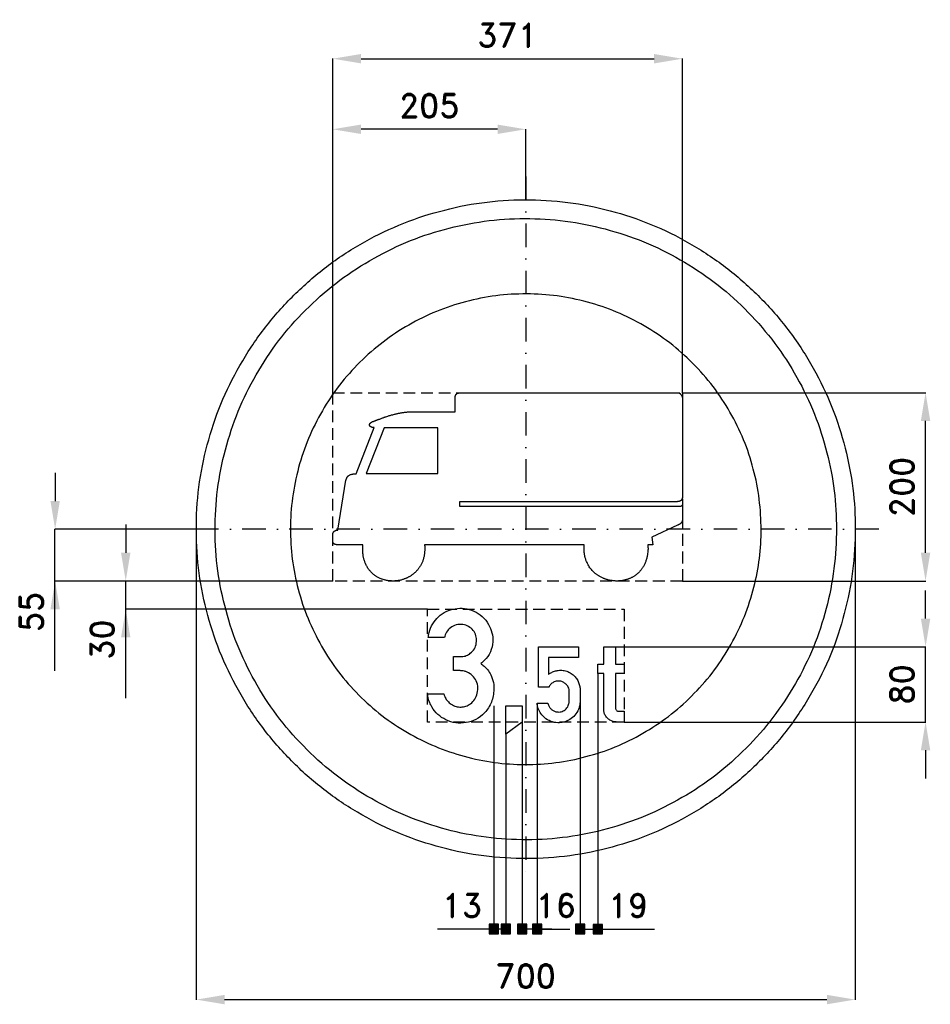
# Model space of a CAD drawing. Header units: millimetres. Extents: x -538 to 430, y -505 to 542.
import ezdxf

# ---------------------------------------------------------------- set-up
doc = ezdxf.new("R2010")
doc.units = ezdxf.units.MM
doc.header["$LTSCALE"] = 5
doc.linetypes.add('ČERCHOVANÁX2', pattern=[2, 1, -0.5, 0, -0.5])
doc.linetypes.add('ČÁRKOVANÁX2', pattern=[1.5, 1, -0.5])
doc.layers.add('Kóty', color=2, linetype='Continuous')
doc.layers.add('Značka', color=7, linetype='Continuous')
doc.styles.get("Standard").update_dxf_attribs({"font": 'romand.shx', "height": 25})
doc.dimstyles.get("Standard").update_dxf_attribs({"dimtxt": 25, "dimasz": 30, "dimexe": 0.18, "dimexo": 0.0625, "dimgap": 12.5, "dimtad": 1, "dimdec": 0, "dimzin": 0, "dimdsep": 46, "dimtxsty": 'Standard', "dimcen": 0.09, "dimadec": 0, "dimazin": 0, "dimtfac": 1, "dimtdec": 0, "dimtofl": 0, "dimtmove": 0, "dimatfit": 3, "dimfxl": 1, "dimtolj": 1, "dimtzin": 0, "dimarcsym": 0})

# ---------------------------------------------------------------- blocks, each defined once
blk = doc.blocks.new('*D1')
at = {"layer": 'Defpoints', "color": 0, "transparency": 16777216}
for p in [(95.2, -124.9), (424.8, -124.9), (104.4, -204.9)]:
    blk.add_point(p, dxfattribs=at)
at = {"layer": 'Kóty', "color": 0, "lineweight": -2, "transparency": 16777216}
for p, q in [((424.8, -94.9), (424.8, -64.9)), ((95.2, -124.9), (425, -124.9)), ((104.5, -204.9), (425, -204.9)), ((424.8, -234.9), (424.8, -264.9))]:
    blk.add_line(p, q, dxfattribs=at)
at = {"layer": 'Kóty', "color": 0, "transparency": 16777216}
for points in [[(419.8, -94.9), (429.8, -94.9), (424.8, -124.9)], [(419.8, -234.9), (429.8, -234.9), (424.8, -204.9)]]:
    blk.add_solid(points, dxfattribs=at)
at = {"layer": 'Kóty', "color": 0, "transparency": 16777216, "insert": (399.8, -164.9), "char_height": 25, "attachment_point": 5, "rotation": 90}
blk.add_mtext('\\A1;80', dxfattribs=at)
blk = doc.blocks.new('*D2')
at = {"layer": 'Defpoints', "color": 0, "transparency": 16777216}
for p in [(-350, 0), (350, -1), (350, -499.8)]:
    blk.add_point(p, dxfattribs=at)
at = {"layer": 'Kóty', "color": 0, "lineweight": -2, "transparency": 16777216}
for p, q in [((-350, -0.1), (-350, -500)), ((350, -1.1), (350, -500)), ((-320, -499.8), (320, -499.8))]:
    blk.add_line(p, q, dxfattribs=at)
at = {"layer": 'Kóty', "color": 0, "transparency": 16777216}
for points in [[(-320, -494.8), (-320, -504.8), (-350, -499.8)], [(320, -494.8), (320, -504.8), (350, -499.8)]]:
    blk.add_solid(points, dxfattribs=at)
at = {"layer": 'Kóty', "color": 0, "transparency": 16777216, "insert": (0, -474.8), "char_height": 25, "attachment_point": 5}
blk.add_mtext('\\A1;700', dxfattribs=at)
blk = doc.blocks.new('*D4')
at = {"layer": 'Defpoints', "color": 0, "transparency": 16777216}
for p in [(-205, 425.1), (0, 350.1), (-205, 145)]:
    blk.add_point(p, dxfattribs=at)
at = {"layer": 'Kóty', "color": 0, "lineweight": -2, "transparency": 16777216}
for p, q in [((-205, 145.1), (-205, 425.3)), ((-30, 425.1), (-175, 425.1)), ((0, 350.2), (0, 425.3))]:
    blk.add_line(p, q, dxfattribs=at)
at = {"layer": 'Kóty', "color": 0, "transparency": 16777216}
for points in [[(-175, 430.1), (-175, 420.1), (-205, 425.1)], [(-30, 430.1), (-30, 420.1), (0, 425.1)]]:
    blk.add_solid(points, dxfattribs=at)
at = {"layer": 'Kóty', "color": 0, "transparency": 16777216, "insert": (-102.5, 450.1), "char_height": 25, "attachment_point": 5}
blk.add_mtext('\\A1;205', dxfattribs=at)
blk = doc.blocks.new('*D5')
at = {"layer": 'Defpoints', "color": 0, "transparency": 16777216}
for p in [(166.4, 500.1), (-205, 145), (166.4, 145)]:
    blk.add_point(p, dxfattribs=at)
at = {"layer": 'Kóty', "color": 0, "lineweight": -2, "transparency": 16777216}
for p, q in [((-205, 145.1), (-205, 500.3)), ((-175, 500.1), (136.4, 500.1)), ((166.4, 145.1), (166.4, 500.3))]:
    blk.add_line(p, q, dxfattribs=at)
at = {"layer": 'Kóty', "color": 0, "transparency": 16777216}
for points in [[(-175, 505.1), (-175, 495.1), (-205, 500.1)], [(136.4, 505.1), (136.4, 495.1), (166.4, 500.1)]]:
    blk.add_solid(points, dxfattribs=at)
at = {"layer": 'Kóty', "color": 0, "transparency": 16777216, "insert": (-19.3, 525.1), "char_height": 25, "attachment_point": 5}
blk.add_mtext('\\A1;371', dxfattribs=at)
blk = doc.blocks.new('*D6')
at = {"layer": 'Defpoints', "color": 0, "transparency": 16777216}
for p in [(166.4, 145.1), (424.8, 145.1), (166.4, -55)]:
    blk.add_point(p, dxfattribs=at)
at = {"layer": 'Kóty', "color": 0, "lineweight": -2, "transparency": 16777216}
for p, q in [((166.5, 145.1), (425, 145.1)), ((424.8, -25), (424.8, 115.1)), ((166.5, -55), (425, -55))]:
    blk.add_line(p, q, dxfattribs=at)
at = {"layer": 'Kóty', "color": 0, "transparency": 16777216}
for points in [[(419.8, 115.1), (429.8, 115.1), (424.8, 145.1)], [(419.8, -25), (429.8, -25), (424.8, -55)]]:
    blk.add_solid(points, dxfattribs=at)
at = {"layer": 'Kóty', "color": 0, "transparency": 16777216, "insert": (399.8, 45), "char_height": 25, "attachment_point": 5, "rotation": 90}
blk.add_mtext('\\A1;200', dxfattribs=at)

msp = doc.modelspace()

# ---------------------------------------------------------------- hatches: boundary and pattern name
at = {"layer": 'Kóty'}
h = msp.add_hatch(color=256, dxfattribs=at)
h.dxf.hatch_style = 1
h.paths.add_polyline_path([(-38.8, -429.8), (-28.8, -429.8), (-28.8, -419.8), (-38.8, -419.8)])
h = msp.add_hatch(color=256, dxfattribs=at)
h.dxf.hatch_style = 1
h.paths.add_polyline_path([(-26.1, -429.8), (-16.1, -429.8), (-16.1, -419.8), (-26.1, -419.8)])
h = msp.add_hatch(color=256, dxfattribs=at)
h.dxf.hatch_style = 1
h.paths.add_polyline_path([(-8.9, -429.8), (1.1, -429.8), (1.1, -419.8), (-8.9, -419.8)])
h = msp.add_hatch(color=256, dxfattribs=at)
h.dxf.hatch_style = 1
h.paths.add_polyline_path([(7.1, -429.8), (17.1, -429.8), (17.1, -419.8), (7.1, -419.8)])
h = msp.add_hatch(color=256, dxfattribs=at)
h.dxf.hatch_style = 1
h.paths.add_polyline_path([(52.7, -429.8), (62.7, -429.8), (62.7, -419.8), (52.7, -419.8)])
h = msp.add_hatch(color=256, dxfattribs=at)
h.dxf.hatch_style = 1
h.paths.add_polyline_path([(71.7, -430), (81.7, -430), (81.7, -420), (71.7, -420)])

# ---------------------------------------------------------------- linework, layer by layer
for p, q in [((-500, 60), (-500, 30)), ((-350, 0), (-500.2, 0)), ((-425, 5), (-425, -25)), ((-205, -55), (-500.2, -55)), ((-500.2, -150.5), (-500.2, -55)), ((-104.5, -85), (-425.2, -85)), ((-425, -179.3), (-425, -85)), ((76.7, -153.4), (76.7, -425)), ((57.7, -170.3), (57.7, -425)), ((-33.8, -187.6), (-33.8, -425)), ((12.1, -185), (12.1, -425)), ((-3.9, -204.9), (-3.9, -425)), ((-21.1, -217.9), (-21.1, -425)), ((-21.1, -424.8), (-93.8, -424.8)), ((27.7, -424.8), (-2.3, -424.8)), ((8.9, -424.8), (46.8, -424.8))]:
    msp.add_line(p, q, dxfattribs=at)
for points in [[(-500.2, -55), (-500.2, 0)], [(-425, -85), (-425, -55)], [(424.8, -204.9), (424.8, -124.9)], [(-38.8, -419.8), (-28.8, -429.8)], [(-28.8, -419.8), (-38.8, -429.8)], [(-26.1, -419.8), (-16.1, -429.8)], [(-16.1, -419.8), (-26.1, -429.8)], [(-8.9, -419.8), (1.1, -429.8)], [(1.1, -419.8), (-8.9, -429.8)], [(7.1, -419.8), (17.1, -429.8)], [(17.1, -419.8), (7.1, -429.8)], [(52.7, -419.8), (62.7, -429.8)], [(62.7, -419.8), (52.7, -429.8)], [(62.7, -424.8), (136.7, -424.8)], [(71.7, -420), (81.7, -430)], [(81.7, -420), (71.7, -430)]]:
    msp.add_lwpolyline(points, dxfattribs=at)
for points in [[(-38.8, -429.8), (-28.8, -429.8), (-28.8, -419.8), (-38.8, -419.8)], [(-26.1, -429.8), (-16.1, -429.8), (-16.1, -419.8), (-26.1, -419.8)], [(-8.9, -429.8), (1.1, -429.8), (1.1, -419.8), (-8.9, -419.8)], [(7.1, -429.8), (17.1, -429.8), (17.1, -419.8), (7.1, -419.8)], [(52.7, -429.8), (62.7, -429.8), (62.7, -419.8), (52.7, -419.8)], [(71.7, -430), (81.7, -430), (81.7, -420), (71.7, -420)]]:
    msp.add_lwpolyline(points, close=True, dxfattribs=at)
for points in [[(-505, 30), (-495, 30), (-500, 0)], [(-430, -25), (-420, -25), (-425, -55)], [(-505, -85), (-495, -85), (-500, -55)], [(-430, -115), (-420, -115), (-425, -85)]]:
    msp.add_solid(points, dxfattribs=at)
at = {"layer": 'Značka', "color": 6, "linetype": 'ČERCHOVANÁX2', "lineweight": 25, "ltscale": 5}
for p, q in [((0, 375), (0, -375)), ((375, 0), (-375, 0))]:
    msp.add_line(p, q, dxfattribs=at)
at = {"layer": 'Značka', "color": 5}
for points in [[(350, 0.1), (350, -2.2), (350, -4.5, -0.032168), (346.5, -50.1, -0.035723), (336.9, -94.9, -0.036667), (321.9, -138.1, -0.034754), (300.8, -178.8, -0.034039), (275, -216.7, -0.034453), (244.3, -250.6, -0.03456), (209.6, -280.4, -0.034426), (171.1, -305.3, -0.034389), (129.8, -325.1, -0.034418), (86.2, -339.1, -0.034424), (41.2, -347.6, -0.034417), (-4.5, -349.9, -0.034416), (-50.2, -346.4, -0.034417), (-95, -336.7, -0.034417), (-138.2, -321.6, -0.034417), (-178.9, -300.7, -0.034417), (-216.7, -274.9, -0.034417), (-250.7, -244.1, -0.034417), (-280.5, -209.4, -0.034417), (-305.3, -170.9, -0.034417), (-325.2, -129.6, -0.034417), (-339.2, -86, -0.034417), (-347.7, -41, -0.034417), (-349.9, 4.7, -0.034417), (-346.5, 50.4, -0.034417), (-336.8, 95.1, -0.034417), (-321.7, 138.3, -0.034417), (-300.7, 179.1, -0.034417), (-274.9, 216.9, -0.034416), (-244.2, 250.8, -0.034418), (-209.5, 280.7, -0.034417), (-171, 305.5, -0.034415), (-129.7, 325.3, -0.034415), (-86.1, 339.3, -0.034415), (-41.1, 347.8, -0.034416), (4.6, 350.1, -0.034417), (50.3, 346.6, -0.034417), (95.1, 337, -0.034417), (138.3, 321.8, -0.034417), (179, 300.9, -0.034417), (216.8, 275.1, -0.034407), (250.8, 244.3, -0.034414), (280.6, 209.6, -0.034488), (305.4, 171.1, -0.034419), (325.3, 129.9, -0.034077), (339.3, 86.3, -0.03279), (347.6, 43.5, -0.034265), (350, 0.1)], [(62.2, -16.5), (-107.4, -16.5), (-107.4, -16.5), (-107.4, -16.6), (-107.4, -17.1), (-107.3, -17.5), (-107.3, -18), (-107.3, -18.4), (-107.3, -18.8), (-107.3, -19.3), (-107.3, -19.6), (-107.3, -20), (-107.3, -20.3), (-107.3, -20.7), (-107.3, -20.8), (-107.3, -20.9), (-107.3, -21.1), (-107.3, -21.3), (-107.3, -21.8), (-107.3, -22.3, -0.007771), (-107.4, -23.6, -0.008218), (-107.5, -24.8, -0.011503), (-107.7, -26.4, -0.012022), (-107.9, -28.1, -0.012342), (-108.3, -29.7, -0.012486), (-108.7, -31.3, -0.01089), (-109.1, -32.6, -0.012604), (-109.5, -33.8, -0.014116), (-110.2, -35.3, -0.008698), (-110.9, -36.8, -0.00872), (-111.6, -38.2, -0.014559), (-112.4, -39.6, -0.013661), (-113.1, -40.7, -0.011879), (-113.9, -41.8, -0.011161), (-114.7, -42.9, -0.011447), (-115.6, -43.9, -0.009496), (-116.3, -44.7, -0.009957), (-117.1, -45.4, -0.011227), (-118.1, -46.3, -0.008222), (-119.1, -47.2, -0.009537), (-120.3, -48.1, -0.013092), (-121.5, -49, -0.011789), (-122.6, -49.7, -0.01059), (-123.7, -50.4, -0.01006), (-124.8, -51, -0.010211), (-125.9, -51.6, -0.008347), (-126.9, -52, -0.008721), (-127.8, -52.4, -0.009852), (-129, -52.8, -0.007399), (-130.2, -53.3, -0.008858), (-131.7, -53.7, -0.011913), (-133.1, -54.1, -0.010749), (-134.4, -54.4, -0.00982), (-135.6, -54.6, -0.00944), (-136.9, -54.7, -0.009623), (-138.1, -54.9), (-139.1, -54.9), (-140.1, -55, -0.009589), (-141.4, -55), (-142.7, -54.9, -0.008648), (-144.2, -54.9, -0.012028), (-145.6, -54.7, -0.011045), (-146.9, -54.5, -0.010256), (-148.1, -54.3, -0.00998), (-149.3, -54, -0.01029), (-150.5, -53.7), (-151.5, -53.4), (-152.5, -53.1, -0.010667), (-153.6, -52.7), (-154.8, -52.2, -0.009965), (-156.2, -51.5, -0.013714), (-157.5, -50.8, -0.012477), (-158.6, -50.2, -0.011528), (-159.7, -49.5, -0.011217), (-160.7, -48.7, -0.011562), (-161.7, -48), (-162.5, -47.3), (-163.2, -46.6, -0.012014), (-164.1, -45.7, -0.00893), (-165, -44.8, -0.009694), (-165.9, -43.8, -0.013075), (-166.7, -42.7, -0.011655), (-167.4, -41.8, -0.010351), (-168, -40.8, -0.009707), (-168.6, -39.8, -0.009729), (-169.1, -38.9), (-169.5, -38), (-169.9, -37.2, -0.009102), (-170.4, -36.2), (-170.8, -35.1, -0.010262), (-171.4, -33.4, -0.013272), (-171.9, -31.7, -0.011871), (-172.3, -30.3, -0.011017), (-172.6, -28.9, -0.010451), (-172.8, -27.4, -0.010196), (-173, -25.9, -0.009), (-173.1, -24.8, -0.010955), (-173.2, -23.6, -0.010636), (-173.2, -22.1, -0.002166), (-173.2, -20.6), (-173.2, -20.1), (-173.2, -19.6), (-173.1, -19.2), (-173.1, -18.8), (-173.1, -18.4), (-173.1, -18), (-173.1, -17.7), (-173, -17.4), (-173, -17), (-173, -16.6), (-173, -16.5), (-173, -16.5), (-199, -16.5), (-199, -16.5), (-199, -16.5), (-199.1, -16.5), (-199.1, -16.5), (-199.1, -16.5), (-199.2, -16.5), (-199.2, -16.5), (-199.3, -16.5), (-199.3, -16.5), (-199.3, -16.5), (-199.4, -16.5), (-199.4, -16.5), (-199.7, -16.5), (-200, -16.5), (-200.2, -16.5), (-200.4, -16.5), (-200.7, -16.4), (-200.9, -16.4), (-201.1, -16.4), (-201.3, -16.4), (-201.5, -16.3), (-201.7, -16.3), (-201.9, -16.3), (-202, -16.2), (-202.2, -16.2), (-202.3, -16.2), (-202.4, -16.1), (-202.6, -16.1), (-202.7, -16), (-202.8, -16), (-202.9, -16), (-203, -15.9), (-203.1, -15.8), (-203.2, -15.8), (-203.3, -15.8), (-203.4, -15.7), (-203.4, -15.7), (-203.5, -15.6), (-203.6, -15.6), (-203.6, -15.5), (-203.7, -15.5), (-203.8, -15.4), (-203.9, -15.4), (-203.9, -15.3), (-204, -15.2), (-204, -15.2), (-204.1, -15.1), (-204.2, -15.1), (-204.2, -15), (-204.2, -15), (-204.3, -14.9), (-204.3, -14.8), (-204.4, -14.7), (-204.5, -14.7), (-204.5, -14.6), (-204.5, -14.5), (-204.6, -14.4), (-204.6, -14.4), (-204.6, -14.3), (-204.7, -14.2), (-204.7, -14.2), (-204.7, -14.1), (-204.8, -14), (-204.8, -13.9), (-204.8, -13.8), (-204.8, -13.8), (-204.8, -13.7), (-204.9, -13.6), (-204.9, -13.6), (-204.9, -13.5), (-204.9, -13.4), (-204.9, -13.3), (-204.9, -13.2), (-204.9, -13.1), (-205, -13), (-205, -12.9), (-205, -12.8), (-205, -12.8), (-205, -12.7), (-205, -12.6), (-205, -12.5), (-205, -12.4), (-205, -12.4), (-205, -12.4), (-205, -12.3), (-205, -12.3), (-205, -12.3), (-205, -12.2), (-205, -12.2), (-205, -12.2), (-205, -12.2), (-205, -12.1), (-205, -12.1), (-205, -12), (-205, -11.8), (-205, -11.6), (-205, -11.2), (-205, -10.7), (-205, -10.2), (-205, -9.6), (-205, -9), (-205, -8.4), (-205, -7.9), (-205, -7.5), (-205, -6.9), (-205, -6.3), (-205, -6), (-205, -5.8), (-205, -5.6, -0.005732), (-205, -5.4, -0.006039), (-204.9, -5.2, -0.006529), (-204.9, -5, -0.005995), (-204.9, -4.8), (-204.9, -4.6), (-204.8, -4.4), (-204.8, -4.2), (-204.8, -4.1), (-204.7, -4), (-204.7, -3.8), (-204.6, -3.7), (-204.6, -3.6), (-204.6, -3.5), (-204.5, -3.4), (-204.5, -3.3), (-204.4, -3.2), (-204.4, -3.1), (-204.3, -3), (-204.2, -2.9), (-204.2, -2.8), (-204.1, -2.7), (-204.1, -2.6), (-204, -2.5), (-203.9, -2.5), (-203.9, -2.4), (-203.8, -2.3), (-203.7, -2.2), (-203.7, -2.1), (-203.6, -2.1), (-203.5, -2), (-203.4, -1.9), (-203.3, -1.9), (-203.2, -1.8), (-203.1, -1.8), (-203.1, -1.7), (-203, -1.7), (-202.9, -1.6), (-202.8, -1.5), (-202.6, -1.5), (-202.5, -1.4), (-202.4, -1.4), (-202.3, -1.4), (-202.2, -1.3), (-202.1, -1.3), (-202, -1.3), (-201.9, -1.2), (-201.8, -1.2), (-201.7, -1.2), (-201.6, -1.2), (-201.6, -1.1), (-201.5, -1.1), (-201.4, -1.1), (-201.3, -1.1), (-201.3, -1.1), (-201.2, -1.1), (-201.2, -1.1), (-201.1, -1.1), (-200.9, -1), (-200.8, -1), (-200.7, -1), (-200.6, -1), (-200.5, -1), (-200.4, -1), (-200.3, -1), (-200.2, -1), (-200.1, -1), (-200, -1), (-199.9, -1), (-199.9, -1), (-199.8, -1), (-199.8, -1), (-199.8, -1), (-199.7, -1), (-199.7, -1), (-199.7, -1), (-199.6, -1), (-199.6, -1), (-199.6, -1), (-199.6, -1), (-191, 52.2), (-191, 52.2), (-191, 52.2), (-191, 52.2), (-191, 52.2), (-191, 52.3), (-191, 52.3), (-190.9, 52.4), (-190.9, 52.5), (-190.9, 52.6), (-190.9, 52.7), (-190.9, 52.8), (-190.9, 52.8), (-190.8, 52.9), (-190.8, 53), (-190.8, 53), (-190.8, 53.1), (-190.8, 53.1), (-190.8, 53.1), (-190.7, 53.2), (-190.7, 53.3), (-190.6, 53.5), (-190.5, 53.8), (-190.4, 54.1), (-190.2, 54.5), (-190, 54.9), (-189.8, 55.2), (-189.6, 55.6), (-189.4, 55.9), (-189.2, 56.1), (-188.9, 56.4), (-188.6, 56.7), (-188.6, 56.7), (-188.5, 56.8), (-188.5, 56.8), (-188.5, 56.8), (-188.5, 56.8), (-188.5, 56.8), (-188.5, 56.8), (-188.5, 56.8), (-188.5, 56.8), (-188.5, 56.8), (-188.5, 56.8), (-188.4, 56.9), (-188.4, 56.9), (-188.4, 56.9), (-188.3, 56.9), (-188.3, 57), (-188.1, 57.1), (-187.9, 57.3), (-187.4, 57.5), (-186.9, 57.8), (-186.1, 58.1), (-185.4, 58.3), (-184.6, 58.5), (-183.8, 58.7), (-183.2, 58.8), (-182.6, 58.8), (-181.9, 58.9), (-181.3, 58.9), (-181.2, 59), (-181.1, 59), (-181.1, 59), (-181, 59), (-181, 59), (-181, 59), (-180.9, 59), (-180.9, 59), (-180.8, 59), (-180.7, 59), (-180.7, 59), (-180.6, 59), (-180.5, 59), (-180.5, 59), (-180.4, 59), (-180.3, 59), (-180.3, 59), (-180.3, 59), (-161.1, 108.1), (-161.1, 108.1), (-161.1, 108.1), (-161.2, 108.1), (-161.2, 108.1), (-161.3, 108.1), (-161.3, 108.1), (-161.4, 108.1), (-161.4, 108), (-161.4, 108), (-161.5, 108), (-161.5, 108), (-161.5, 108), (-161.8, 108), (-162.1, 108.1), (-162.3, 108.1), (-162.5, 108.1), (-162.7, 108.1), (-162.9, 108.2), (-163.1, 108.2), (-163.3, 108.3), (-163.5, 108.3), (-163.7, 108.4), (-163.9, 108.5), (-164, 108.5), (-164.2, 108.6), (-164.3, 108.7), (-164.4, 108.7), (-164.6, 108.8), (-164.7, 108.9), (-164.8, 108.9), (-164.9, 109), (-165, 109.1), (-165.1, 109.2), (-165.2, 109.3), (-165.3, 109.4), (-165.4, 109.4), (-165.4, 109.5), (-165.5, 109.6), (-165.5, 109.6), (-165.6, 109.7), (-165.6, 109.8), (-165.7, 109.9), (-165.8, 110), (-165.8, 110.1), (-165.8, 110.1), (-165.9, 110.2), (-165.9, 110.3), (-165.9, 110.4), (-165.9, 110.5), (-166, 110.5), (-166, 110.6), (-166, 110.7), (-166, 110.8), (-166, 111), (-166, 111.1, -0.01291), (-166, 111.1), (-166, 111.2), (-166, 111.3), (-166, 111.4), (-165.9, 111.5), (-165.9, 111.6), (-165.9, 111.7), (-165.8, 111.8), (-165.8, 111.9), (-165.7, 112), (-165.7, 112.1), (-165.6, 112.2), (-165.5, 112.3), (-165.5, 112.4), (-165.4, 112.5), (-165.3, 112.6), (-165.3, 112.6), (-165.1, 112.8), (-165, 112.9), (-164.9, 113), (-164.8, 113.1), (-164.7, 113.2), (-164.5, 113.3), (-164.5, 113.4), (-164.4, 113.4), (-164.2, 113.5), (-164.1, 113.6), (-163.8, 113.8), (-163.5, 114), (-163.3, 114.1), (-163.1, 114.2), (-162.8, 114.4), (-162.6, 114.5), (-162.4, 114.6), (-162.1, 114.6), (-161.9, 114.7), (-161.6, 114.8), (-161.5, 114.9), (-161.5, 114.9), (-161.4, 114.9), (-161.3, 115), (-161.2, 115), (-161.2, 115), (-161.1, 115), (-161, 115), (-161, 115.1), (-160.9, 115.1), (-160.8, 115.1), (-160.8, 115.1), (-160.7, 115.2), (-160.6, 115.2), (-160.6, 115.2), (-160.5, 115.2), (-160.5, 115.2), (-160.4, 115.3), (-160.4, 115.3), (-160.3, 115.3), (-160.2, 115.3), (-160, 115.4), (-159.9, 115.4), (-159.8, 115.5), (-159.7, 115.5), (-159.5, 115.6), (-159.4, 115.6), (-159.3, 115.7), (-159.2, 115.7), (-159.1, 115.8), (-158.6, 115.9), (-158.1, 116.1), (-157.7, 116.3), (-157.4, 116.4), (-157, 116.6), (-156.6, 116.7), (-156.3, 116.8), (-156, 116.9), (-155.6, 117.1), (-155.2, 117.2), (-154.4, 117.5), (-153.6, 117.8), (-152.9, 118.1), (-152.2, 118.3), (-151.6, 118.6), (-150.9, 118.8), (-150.4, 119), (-149.8, 119.2), (-149.2, 119.4), (-148.5, 119.6), (-147.5, 120), (-146.6, 120.3), (-145.8, 120.5), (-145, 120.8), (-144.1, 121), (-143.3, 121.3), (-142.7, 121.5), (-142, 121.6), (-141.2, 121.8), (-140.4, 122.1), (-139.5, 122.3), (-138.7, 122.5), (-137.9, 122.7), (-137.2, 122.8), (-136.5, 123), (-135.8, 123.1), (-135.2, 123.3), (-134.6, 123.4), (-133.9, 123.5), (-133.1, 123.6), (-132.1, 123.8), (-131.2, 124), (-130.3, 124.1), (-129.5, 124.2), (-128.7, 124.3), (-127.9, 124.5), (-127.2, 124.5), (-126.5, 124.6), (-125.8, 124.7), (-125.1, 124.7), (-125, 124.7), (-124.9, 124.7), (-124.8, 124.7), (-124.8, 124.7), (-124.8, 124.7), (-124.7, 124.7), (-124.6, 124.7), (-124.5, 124.7), (-124.3, 124.8), (-124.2, 124.8), (-124, 124.8), (-123.9, 124.8), (-123.8, 124.8), (-123.6, 124.8), (-123.5, 124.8), (-123.4, 124.8), (-123.4, 124.8), (-123.3, 124.8), (-75.1, 124.8), (-75.1, 138.7), (-75.1, 138.8), (-75.1, 138.8), (-75.1, 138.8), (-75.1, 138.9), (-75.1, 138.9), (-75.1, 139), (-75.1, 139), (-75.1, 139), (-75.1, 139.1), (-75.1, 139.1), (-75.1, 139.2), (-75.1, 139.2), (-75.1, 139.5, -0.005126), (-75.1, 139.8, -0.005789), (-75.1, 140.1, -0.005675), (-75.1, 140.3, -0.006057), (-75, 140.5, -0.006698), (-75, 140.8), (-75, 141), (-74.9, 141.2), (-74.9, 141.4), (-74.8, 141.7), (-74.8, 141.8), (-74.7, 142), (-74.7, 142.1), (-74.6, 142.3), (-74.6, 142.4), (-74.5, 142.5), (-74.5, 142.6), (-74.4, 142.7), (-74.4, 142.9), (-74.3, 143), (-74.2, 143.1), (-74.2, 143.2), (-74.1, 143.3), (-74, 143.4), (-74, 143.5), (-73.9, 143.5), (-73.8, 143.6), (-73.8, 143.7), (-73.7, 143.7), (-73.6, 143.8), (-73.5, 143.9), (-73.4, 144), (-73.4, 144), (-73.3, 144.1), (-73.2, 144.2), (-73.1, 144.2), (-73, 144.3), (-73, 144.3), (-72.9, 144.3), (-72.8, 144.4), (-72.6, 144.5), (-72.5, 144.5), (-72.3, 144.6), (-72.2, 144.6), (-72.1, 144.7), (-72, 144.7), (-71.8, 144.7), (-71.7, 144.7), (-71.6, 144.8), (-71.5, 144.8), (-71.3, 144.8), (-71.2, 144.9), (-71.1, 144.9), (-71, 144.9), (-70.9, 144.9), (-70.8, 144.9), (-70.7, 144.9), (-70.6, 144.9), (-70.5, 144.9), (-70.4, 145), (-70.2, 145), (-70, 145), (-69.8, 145), (-69.6, 145), (-69.5, 145), (-69.3, 145), (-69.1, 145), (-69, 145), (-68.9, 145), (-68.7, 145), (-68.7, 145), (-68.7, 145), (161.5, 145), (161.7, 145), (161.8, 145, -0.050335), (162.6, 144.9, -0.05524), (163.4, 144.6, -0.049433), (164.1, 144.2, -0.04216), (164.6, 143.7, -0.041538), (165.2, 143, -0.036933), (165.6, 142.3, -0.030417), (166, 141.5, -0.026807), (166.2, 140.8, -0.028167), (166.4, 140, -0.032425), (166.4, 139.2), (166.4, 139), (166.4, 138.9), (166.4, 138.9), (166.4, 137.3), (166.4, 135.8), (166.4, 132.7), (166.4, 129.5), (166.4, 121.8), (166.4, 114), (166.4, 103.6), (166.4, 93.2), (166.4, 82.8), (166.4, 72.4), (166.4, 64.1), (166.4, 55.7), (166.4, 46.9), (166.4, 38.1), (166.4, 36.5), (166.4, 34.9), (166.4, 34.9), (166.4, 34.9), (166.4, 34.8), (166.4, 34.7), (166.4, 34.6), (166.4, 34.4), (166.4, 34.2), (166.4, 34), (166.4, 33.8), (166.4, 33.5), (166.3, 33.4), (166.3, 33.2), (166.3, 33), (166.2, 32.8), (166.2, 32.6), (166.2, 32.5), (166.1, 32.4), (166.1, 32.2), (166, 32.1), (166, 32), (166, 31.9), (165.9, 31.8), (165.9, 31.7), (165.8, 31.6), (165.7, 31.5), (165.7, 31.4), (165.6, 31.3), (165.5, 31.2), (165.4, 31.1), (165.4, 31), (165.3, 30.9), (165.2, 30.8), (165.2, 30.7), (165.1, 30.7), (164.9, 30.6), (164.8, 30.5), (164.7, 30.4), (164.6, 30.3), (164.5, 30.2), (164.4, 30.2), (164.3, 30.1), (164.2, 30.1), (164.1, 30), (164, 30), (163.8, 29.9), (163.6, 29.8), (163.4, 29.8), (163.3, 29.7), (163.1, 29.7), (163, 29.6), (162.8, 29.6), (162.7, 29.6), (162.6, 29.5), (162.4, 29.5, -0.00655), (162.1, 29.4, -0.007318), (161.8, 29.4, -0.006019), (161.5, 29.4, -0.005295), (161.3, 29.3, -0.004944), (161, 29.3, -0.00446), (160.7, 29.3), (160.5, 29.3), (160.3, 29.3), (160.1, 29.3), (159.8, 29.3), (159.7, 29.3), (159.7, 29.3), (159.6, 29.3), (159.6, 29.3), (159.5, 29.3), (159.5, 29.3), (159.4, 29.3), (159.4, 29.3), (159.3, 29.3), (159.3, 29.3), (159.3, 29.3), (159.3, 29.3), (-70.3, 29.3), (-70.3, 24.4), (160.4, 24.4), (162.1, 24.4), (162.1, 24.4), (162.1, 24.4), (162.3, 24.4), (162.4, 24.4), (162.5, 24.4), (162.7, 24.4), (162.8, 24.4), (162.9, 24.4), (163.1, 24.4), (163.2, 24.4), (163.3, 24.4), (163.4, 24.4), (163.6, 24.4, 0.005201), (163.7, 24.4, 0.005242), (163.9, 24.4, 0.005403), (164, 24.5, 0.006022), (164.1, 24.5), (164.3, 24.5), (164.4, 24.5), (164.5, 24.5), (164.6, 24.6), (164.7, 24.6), (164.8, 24.7), (164.9, 24.7), (165, 24.7), (165.1, 24.8), (165.2, 24.8), (165.3, 24.9), (165.4, 24.9), (165.5, 25), (165.6, 25), (165.7, 25.1), (165.8, 25.1), (165.8, 25.2), (165.9, 25.3), (166, 25.3), (166.1, 25.4), (166.1, 25.5), (166.2, 25.5), (166.2, 25.6), (166.3, 25.6), (166.3, 25.7), (166.3, 25.7), (166.3, 25.8), (166.4, 25.8), (166.4, 25.8), (166.4, 25.8), (166.4, 25.8), (166.4, 25.8), (166.4, 25.9), (166.4, 25.9), (166.4, 25.9), (166.4, 10.3), (166.4, 10.3), (166.4, 10.2), (166.4, 10.2), (166.4, 10.2), (166.4, 10.1), (166.4, 10.1), (166.4, 10.1), (166.4, 10.1), (166.4, 10), (166.4, 10), (166.4, 10), (166.4, 9.9), (166.4, 9.9), (166.4, 9.8), (166.4, 9.7), (166.4, 9.6), (166.4, 9.4), (166.3, 9.3), (166.3, 9.1), (166.3, 8.9), (166.2, 8.8), (166.2, 8.7), (166.2, 8.5), (166.1, 8.4), (166, 8.2), (166, 8), (165.9, 7.9), (165.9, 7.8), (165.8, 7.7), (165.7, 7.5), (165.7, 7.4), (165.6, 7.3), (165.5, 7.2), (165.4, 7.1), (165.3, 7), (165.2, 6.8), (165.1, 6.7), (165, 6.6), (164.9, 6.5), (164.8, 6.4), (164.7, 6.3), (164.6, 6.2), (164.4, 6.1), (164.3, 6), (164.2, 5.9), (164, 5.8), (163.9, 5.7), (163.8, 5.6), (163.7, 5.5), (163.5, 5.4), (163.4, 5.4), (163.3, 5.3), (163.2, 5.2), (163.1, 5.2), (162.9, 5.1), (162.7, 5), (162.5, 4.9), (162.4, 4.8), (162.2, 4.7), (162.1, 4.7), (162, 4.6), (161.8, 4.6), (161.7, 4.5), (161.6, 4.4), (161.5, 4.4), (161.5, 4.4), (161.5, 4.4), (161.5, 4.4), (161.5, 4.4), (161.5, 4.4), (161.4, 4.4), (161.4, 4.4), (161.4, 4.4), (161.4, 4.3), (161.3, 4.3), (161.3, 4.3), (161.3, 4.3), (161.3, 4.3), (134.1, -8.5), (135.1, -16.5), (129.8, -16.5), (129.8, -16.6), (129.8, -16.6), (129.8, -17.1), (129.8, -17.7), (129.8, -18.2), (129.8, -18.7), (129.8, -19.2), (129.9, -19.8), (129.9, -20.2), (129.9, -20.6), (129.9, -21), (129.9, -21.4), (129.9, -21.5), (129.9, -21.6), (129.8, -21.8), (129.8, -22.1), (129.8, -22.6), (129.8, -23.1), (129.7, -24.4), (129.5, -25.7, -0.011027), (129.3, -27.4, -0.011708), (129, -29.1, -0.012208), (128.6, -30.8, -0.012483), (128.1, -32.4), (127.7, -33.7, -0.012871), (127.2, -35, -0.014499), (126.5, -36.6), (125.7, -38.1), (125, -39.6, -0.014694), (124.1, -40.9, -0.013861), (123.4, -42, -0.012215), (122.6, -43.1, -0.011588), (121.7, -44.1, -0.011998), (120.8, -45.1), (120.1, -45.9), (119.3, -46.6, -0.012056), (118.3, -47.5, -0.008995), (117.2, -48.3, -0.01029), (116, -49.3, -0.013926), (114.7, -50.1, -0.012476), (113.6, -50.8, -0.011161), (112.5, -51.4, -0.010534), (111.3, -51.9, -0.010624), (110.2, -52.4, -0.008721), (109.2, -52.8, -0.0091), (108.3, -53.1, -0.010266), (107.1, -53.5, -0.007549), (105.8, -53.8, -0.009043), (104.3, -54.2, -0.012288), (102.8, -54.5, -0.01103), (101.6, -54.7, -0.009914), (100.3, -54.8, -0.009419), (99.1, -54.9, -0.009549), (97.8, -55, -0.007819), (96.8, -55, -0.008153), (95.7, -55, -0.009242), (94.5, -54.9, -0.00685), (93.2, -54.8, -0.008354), (91.7, -54.6, -0.011432), (90.2, -54.4, -0.010381), (88.9, -54.2, -0.00959), (87.7, -53.9, -0.009305), (86.4, -53.5, -0.009553), (85.2, -53.1, -0.007969), (84.2, -52.8, -0.008415), (83.3, -52.4, -0.009663), (82.1, -51.9, -0.007232), (80.9, -51.4, -0.008952), (79.5, -50.7, -0.012309), (78.2, -49.9, -0.011243), (77.1, -49.3, -0.010479), (76, -48.5, -0.010206), (75, -47.8, -0.010531), (73.9, -47), (73.2, -46.3), (72.4, -45.6, -0.01102), (71.5, -44.7), (70.6, -43.7), (69.7, -42.7, -0.011923), (68.9, -41.7), (68.2, -40.8), (67.5, -39.9), (66.9, -38.9), (66.4, -37.9), (66, -37.1), (65.5, -36.3), (65.1, -35.3), (64.6, -34.3, -0.010313), (64, -32.7, -0.013481), (63.5, -31.1, -0.012005), (63.1, -29.8, -0.010948), (62.8, -28.4, -0.010458), (62.5, -27.1, -0.010532), (62.3, -25.7), (62.2, -24.6), (62.1, -23.5, -0.0106), (62, -22.1), (62, -20.7), (62, -20.2), (62, -19.7), (62.1, -19.3), (62.1, -18.9), (62.1, -18.4), (62.1, -18), (62.1, -17.7), (62.1, -17.3), (62.2, -17), (62.2, -16.6), (62.2, -16.5), (62.2, -16.5)], [(-87.1, -174.8), (-86.6, -176.2, 0.016081), (-86.1, -177.6, 0.066966), (-83.7, -181.7, 0.067352), (-80.3, -185.1, 0.079622), (-75.4, -187.8, 0.083501), (-70, -188.9, 0.078727), (-64.8, -188.4, 0.077308), (-60.1, -186.3, 0.094871), (-55.1, -181.9, 0.087404), (-52, -176, 0.097384), (-50.9, -168.5, 0.104443), (-52.7, -161.2, 0.094865), (-56.6, -155.6, 0.095666), (-62.2, -151.9, 0.045595), (-65.1, -150.8, 0.043312), (-68.1, -150.3, 0.007095), (-68.8, -150.3), (-69.5, -150.2), (-76.9, -150.2), (-76.9, -135.2), (-69.2, -135.2), (-68.5, -135.3, 0.01), (-67.9, -135.3, 0.089508), (-63.2, -134.3, 0.078178), (-58.9, -131.8, 0.098559), (-54.6, -127, 0.099797), (-52.5, -120.9, 0.09687), (-52.5, -114.6, 0.098694), (-54.9, -108.8, 0.100558), (-59.3, -104.2, 0.097637), (-65.2, -101.6, 0.106012), (-72.2, -101.2, 0.108973), (-78.7, -103.8, 0.096318), (-83.3, -108, 0.10025), (-85.9, -113.5, 0.00956), (-86.1, -114.2), (-86.3, -114.9), (-103.6, -114.9, -0.004889), (-103.2, -112.3, -0.01466), (-102.6, -109.7, -0.07091), (-98.8, -100.6, -0.07659), (-92.6, -93, -0.078961), (-84.5, -87.4, -0.076379), (-75.1, -84.4, -0.077801), (-65, -84.2, -0.077968), (-55.2, -87, -0.081009), (-46.2, -92.8, -0.080994), (-39.6, -101.1, -0.0763), (-35.9, -109.9, -0.079819), (-35, -119.5, -0.092081), (-37.6, -130.4, -0.105088), (-44, -139.4, -0.020577), (-45.8, -141.1, -0.006873), (-47.8, -142.7, -0.00502), (-46, -144.1, -0.015058), (-44.2, -145.5, -0.058055), (-39.7, -150.5, -0.058901), (-36.4, -156.4, -0.074884), (-34, -164.9, -0.064099), (-34.1, -173.8, -0.089411), (-37.9, -186.7, -0.101884), (-46.1, -197.2, -0.087333), (-55.4, -203.2, -0.080968), (-66.1, -205.8, -0.079653), (-77.1, -205.2, -0.082664), (-87.2, -201.2, -0.076824), (-95.2, -195, -0.076589), (-100.9, -186.6, -0.041096), (-103, -181.8, -0.040367), (-104.2, -176.6), (-104.3, -175.7), (-104.4, -174.8), (-87.1, -174.8)], [(23.6, -184.9), (23.7, -185.4), (23.9, -186, 0.061332), (25.2, -188.9, 0.076043), (27.2, -191.3, 0.081243), (29.8, -193.1, 0.074028), (32.9, -194, 0.102539), (37.7, -193.9, 0.116973), (41.9, -191.8, 0.072314), (43.8, -189.8, 0.058809), (45.2, -187.3, 0.043848), (45.9, -185.3, 0.050822), (46.3, -183.2), (46.3, -182.6), (46.3, -182.1), (46.3, -172.4), (46.2, -171.3, 0.025943), (46, -170.1, 0.068299), (45.2, -167.8, 0.054058), (43.8, -165.7, 0.069271), (41.3, -163.4, 0.080557), (38.3, -161.8, 0.097806), (34.3, -161.3, 0.091139), (30.3, -162.2, 0.085471), (27.1, -164.2, 0.103672), (24.9, -167), (24.8, -167.4), (24.6, -167.7), (13.4, -167.7), (13.4, -124.9), (56.2, -124.9), (56.2, -136.3), (24.1, -136.3), (24.1, -154.3), (25.4, -153.4, -0.015227), (26.7, -152.5, -0.051738), (30.5, -150.9, -0.052709), (34.6, -150, -0.065798), (39.7, -150, -0.06555), (44.7, -151.3, -0.069371), (49.4, -154, -0.071363), (53.3, -157.8, -0.059647), (55.7, -161.7, -0.053795), (57.2, -166.1, -0.024799), (57.6, -167.9, -0.033767), (57.7, -169.7), (57.7, -170), (57.7, -170.2), (57.7, -183), (57.7, -183.6), (57.7, -184.2, -0.045316), (57.1, -187.8, -0.043665), (56, -191.4, -0.08087), (52.2, -197.6, -0.084535), (46.7, -202.2, -0.069812), (41.5, -204.6, -0.066783), (35.9, -205.6, -0.084628), (28.3, -204.7, -0.088729), (21.5, -201.4, -0.074188), (17, -197.1, -0.070967), (13.8, -191.8, -0.035765), (12.8, -188.9, -0.037188), (12.2, -186), (12.1, -185.5), (12.1, -184.9), (23.6, -184.9)], [(104.4, -204.9), (96.7, -204.9), (96.1, -204.8, -0.007844), (95.5, -204.8, -0.063535), (91.9, -204, -0.071657), (88.7, -202.3, -0.079316), (85.8, -199.6, -0.071779), (83.8, -196.1, -0.036594), (83.2, -194.4, -0.046848), (82.9, -192.7), (82.9, -192.2), (82.9, -191.8), (82.9, -153.3), (76.7, -153.3), (76.7, -143.3), (82.9, -143.3), (82.9, -124.9), (95.2, -124.9), (95.2, -143.3), (104.5, -143.3), (104.5, -153.3), (95.2, -153.3), (95.2, -189.3), (95.2, -189.5), (95.2, -189.8, 0.048119), (95.5, -190.8, 0.071776), (95.9, -191.8, 0.102013), (96.9, -192.8, 0.119772), (98.3, -193.3), (98.5, -193.3), (98.8, -193.3), (104.4, -193.3), (104.4, -204.9)]]:
    msp.add_lwpolyline(points, format="xyb", dxfattribs=at)
at = {"layer": 'Značka', "color": 1}
for points in [[(330, 0.1), (330, -2), (330, -4.2, -0.032166), (326.7, -47.2, -0.035722), (317.7, -89.5, -0.036665), (303.5, -130.2, -0.034754), (283.7, -168.6, -0.034039), (259.3, -204.3, -0.034453), (230.3, -236.3, -0.03456), (197.6, -264.4, -0.034426), (161.3, -287.8, -0.034389), (122.4, -306.5, -0.034418), (81.3, -319.7, -0.034424), (38.9, -327.7, -0.034417), (-4.3, -329.9, -0.034416), (-47.3, -326.6, -0.034417), (-89.5, -317.5, -0.034417), (-130.3, -303.2, -0.034416), (-168.7, -283.5, -0.034417), (-204.3, -259.1, -0.034417), (-236.3, -230.2, -0.034417), (-264.5, -197.4, -0.034417), (-287.9, -161.1, -0.034417), (-306.6, -122.2, -0.034417), (-319.8, -81.1, -0.034417), (-327.8, -38.7, -0.034417), (-329.9, 4.4, -0.034417), (-326.7, 47.5, -0.034417), (-317.6, 89.7, -0.034417), (-303.3, 130.4, -0.034416), (-283.6, 168.8, -0.034417), (-259.2, 204.5, -0.034418), (-230.2, 236.5, -0.034417), (-197.5, 264.6, -0.034415), (-161.2, 288, -0.034416), (-122.3, 306.8, -0.034417), (-81.2, 320, -0.034418), (-38.8, 328, -0.034417), (4.4, 330.1, -0.034417), (47.4, 326.8, -0.034417), (89.6, 317.7, -0.034415), (130.4, 303.5, -0.034416), (168.8, 283.7, -0.034418), (204.4, 259.4, -0.034406), (236.4, 230.4, -0.034413), (264.6, 197.6, -0.034487), (288, 161.4, -0.034418), (306.7, 122.5, -0.034077), (319.9, 81.3, -0.032792), (327.7, 41, -0.034265), (330, 0.1)], [(250, 0.1), (250, 1.8), (250, 3.4, 0.032169), (247.5, 36, 0.035722), (240.7, 68, 0.036667), (229.9, 98.9, 0.034753), (214.9, 127.9, 0.03404), (196.5, 155, 0.034453), (174.5, 179.2, 0.034563), (149.7, 200.5, 0.034428), (122.2, 218.2, 0.03439), (92.7, 232.4, 0.034416), (61.6, 242.4, 0.034424), (29.4, 248.5, 0.034418), (-3.2, 250.1, 0.034416), (-35.8, 247.6, 0.034415), (-67.8, 240.7, 0.034415), (-98.7, 229.9, 0.034416), (-127.8, 215, 0.034418), (-154.8, 196.5, 0.034417), (-179, 174.6, 0.034415), (-200.4, 149.8, 0.034417), (-218.1, 122.3, 0.034416), (-232.3, 92.8, 0.034416), (-242.3, 61.7, 0.034417), (-248.3, 29.5, 0.034417), (-249.9, -3.2, 0.034417), (-247.5, -35.8, 0.034417), (-240.6, -67.7, 0.034417), (-229.7, -98.6, 0.034417), (-214.8, -127.7, 0.034416), (-196.4, -154.7, 0.034416), (-174.4, -179, 0.034417), (-149.6, -200.3, 0.034417), (-122.1, -218, 0.034417), (-92.6, -232.2, 0.034417), (-61.5, -242.2, 0.034416), (-29.3, -248.3, 0.034416), (3.3, -249.9, 0.034417), (35.9, -247.4, 0.034418), (67.9, -240.5, 0.034416), (98.8, -229.7, 0.034417), (127.9, -214.7, 0.034417), (154.9, -196.3, 0.034405), (179.1, -174.3, 0.034415), (200.5, -149.5, 0.034488), (218.2, -122, 0.034417), (232.3, -92.6, 0.034078), (242.4, -61.4, 0.032788), (248.3, -30.9, 0.034264), (250, 0.1)]]:
    msp.add_lwpolyline(points, format="xyb", dxfattribs=at)
at = {"layer": 'Značka', "color": 6, "linetype": 'ČÁRKOVANÁX2', "ltscale": 2.5}
for points in [[(-205, -55), (-205, 145), (166.4, 145), (166.4, -55), (-205, -55)], [(-104.5, -205), (-104.5, -85), (104.5, -85), (104.5, -205), (-104.5, -205)]]:
    msp.add_lwpolyline(points, dxfattribs=at)
at = {"layer": 'Značka', "color": 5}
for points in [[(-169.5, 59.3), (-93.3, 59.3), (-93.3, 107.8), (-150.5, 107.8), (-169.5, 59.3)], [(-21.1, -217.9), (-21.1, -187.7), (-3.9, -187.7), (-3.9, -204.9), (-21.1, -217.9)]]:
    msp.add_lwpolyline(points, dxfattribs=at)

# ---------------------------------------------------------------- texts
at = {"layer": 'Kóty', "char_height": 25, "attachment_point": 5, "rotation": 90}
for s, insert in [('\\A1;55', (-525.2, -87.7)), ('\\A1;30', (-450, -117.1))]:
    msp.add_mtext(s, dxfattribs=dict(at, insert=insert))
at = {"layer": 'Kóty', "char_height": 25, "attachment_point": 5}
for s, insert in [('\\A1;13', (-67.7, -399.8)), ('\\A1;16', (31.9, -399.8)), ('\\A1;19', (108.8, -399.8))]:
    msp.add_mtext(s, dxfattribs=dict(at, insert=insert))

# ---------------------------------------------------------------- dimensions: what is measured, and where the dimension line sits
at = {"layer": 'Kóty'}
for base, p1, p2, picture, middle in [((166.4, 500.1), (-205, 145), (166.4, 145), '*D5', (-19.3, 525.1)), ((-205, 425.1), (0, 350.1), (-205, 145), '*D4', (-102.5, 450.1)), ((350, -499.8), (-350, 0), (350, -1), '*D2', (0, -474.8))]:
    dim = msp.add_linear_dim(base=base, p1=p1, p2=p2, dimstyle='Standard', dxfattribs=at)
    dim.commit()
    dim.dimension.update_dxf_attribs({"geometry": picture, "text_midpoint": middle})
for base, p1, p2, picture, middle in [((424.8, 145.1), (166.4, -55), (166.4, 145.1), '*D6', (399.8, 45)), ((424.8, -124.9), (104.4, -204.9), (95.2, -124.9), '*D1', (399.8, -164.9))]:
    dim = msp.add_linear_dim(base=base, p1=p1, p2=p2, angle=90, dimstyle='Standard', dxfattribs=at)
    dim.commit()
    dim.dimension.update_dxf_attribs({"geometry": picture, "text_midpoint": middle})

doc.saveas('drawing.dxf')
